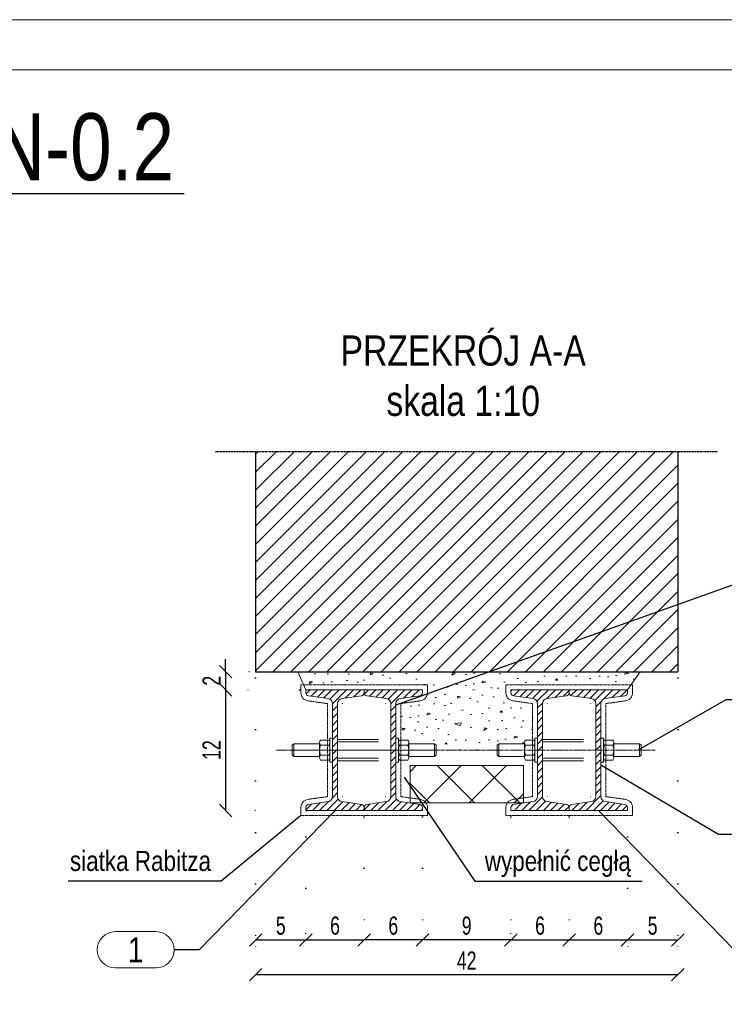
# Model space of a CAD drawing. Header units: millimetres. Extents: x 11149 to 111407, y -107619 to -23630.
# Tile 198 of 245: x 19056 to 19231, y -28605 to -28360. Entities that reach past the tile are written whole.
import ezdxf
from ezdxf.enums import TextEntityAlignment as Align

# ---------------------------------------------------------------- set-up
doc = ezdxf.new("R2010")
doc.units = ezdxf.units.MM
doc.header["$LTSCALE"] = 2
for name, pattern in [('CENTER2', [28.575, 19.05, -3.175, 3.175, -3.175]), ('DOT', [6.35, 0, -6.35]), ('HIDDEN', [9.525, 6.35, -3.175])]:
    doc.linetypes.add(name, pattern=pattern)
doc.layers.get('0').update_dxf_attribs({"plot": 0})
doc.layers.get('Defpoints').update_dxf_attribs({"color": 1})
for name, color, linetype, lineweight in [('e-cad_252', 252, 'HIDDEN', 9), ('e-cad_cienkie', 1, 'Continuous', 9), ('e-cad_kontur', 2, 'Continuous', 25), ('e-cad_opisy', 7, 'Continuous', 9), ('e-cad_osie', 22, 'CENTER2', 9), ('e-cad_stal_kontur', 222, 'Continuous', 20), ('e-cad_stal_ukryte', 222, 'HIDDEN', 9), ('e-cad_stal_wypelnienia', 224, 'Continuous', 9), ('e-cad_wymiary', 4, 'Continuous', 9)]:
    doc.layers.add(name, color=color, linetype=linetype, lineweight=lineweight)
doc.layers.add('e-cad_ukryte', color=30, linetype='HIDDEN')
doc.styles.add('e-cad_1', font='arial.ttf', dxfattribs={"width": 0.7})
doc.styles.add('e-cad_2', font='arial.ttf', dxfattribs={"width": 0.8})
doc.dimstyles.new('e-cad_1_10_[cm]', dxfattribs={"dimtxt": 1.8, "dimasz": 1.25, "dimexe": 1.25, "dimexo": 0.625, "dimgap": 0.5, "dimtad": 1, "dimdec": 0, "dimrnd": 1, "dimzin": 1, "dimtxsty": 'e-cad_1', "dimblk": 'OBLIQUE', "dimcen": 2.5, "dimclrd": 256, "dimclre": 252, "dimclrt": 7, "dimadec": 0, "dimazin": 0, "dimtfac": 1, "dimtix": 1, "dimtmove": 2, "dimatfit": 3, "dimldrblk": 'NONE', "dimfxl": 60, "dimfxlon": 1, "dimarcsym": 0})
doc.dimstyles.new('e-cad_1_25_10[cm]', dxfattribs={"dimscale": 2.5, "dimtxt": 1.8, "dimasz": 1.25, "dimexe": 1.25, "dimexo": 0.625, "dimgap": 0.5, "dimtad": 1, "dimdec": 0, "dimlfac": 0.4, "dimrnd": 1, "dimzin": 1, "dimtxsty": 'e-cad_1', "dimblk": 'OBLIQUE', "dimcen": 2.5, "dimclrd": 30, "dimclre": 252, "dimclrt": 7, "dimadec": 0, "dimazin": 0, "dimtfac": 1, "dimtix": 1, "dimtmove": 2, "dimatfit": 3, "dimfxl": 60, "dimfxlon": 1, "dimarcsym": 0})
doc.dimstyles.new('e-cad_1_25_[cm]', dxfattribs={"dimscale": 2.5, "dimtxt": 1.8, "dimasz": 1.25, "dimexe": 1.25, "dimexo": 0.625, "dimgap": 0.5, "dimtad": 1, "dimdec": 0, "dimrnd": 1, "dimzin": 1, "dimtxsty": 'e-cad_1', "dimblk": 'OBLIQUE', "dimcen": 2.5, "dimclrd": 256, "dimclre": 252, "dimclrt": 7, "dimadec": 0, "dimazin": 0, "dimtfac": 1, "dimtix": 1, "dimtmove": 2, "dimatfit": 3, "dimldrblk": 'NONE', "dimfxl": 60, "dimfxlon": 1, "dimarcsym": 0})

# ---------------------------------------------------------------- blocks, each defined once
blk = doc.blocks.new('A3_poziom')
for points in [[(0, 0), (420, 0), (420, 297), (0, 297)], [(30, 5), (415, 5), (415, 292), (30, 292)]]:
    blk.add_lwpolyline(points, close=True)
blk = doc.blocks.new('e-cad_ZelbetPozycja')
at = {"layer": 'e-cad_opisy', "ltscale": 0.04, "style": 'e-cad_1', "width": 0.8}
for tag, p, height in [('OPIS_1', (0, 1.333), 6.667), ('OPIS_2', (0, -5.333), 4), ('OPIS_4', (16, -5.333), 4), ('OPIS_3', (0, -9.333), 2.667)]:
    blk.add_attdef(tag, p, '', height=height, dxfattribs=at)
at = {"layer": 'e-cad_opisy', "ltscale": 0.04, "style": 'e-cad_1', "width": 0.8, "flags": 1}
for tag, p in [('POZYCJA', (0, -20)), ('ILOSC', (0, -26.667)), ('DODATEK', (0, -33.333))]:
    blk.add_attdef(tag, p, '', height=4, dxfattribs=at)
blk = doc.blocks.new('_None')
blk = doc.blocks.new('_OBLIQUE')
at = {"color": 0, "linetype": 'ByBlock', "lineweight": -2}
blk.add_line((-0.5, -0.5), (0.5, 0.5), dxfattribs=at)
blk = doc.blocks.new('e-cad_StalOpisNiezliczalny_1')
at = {"layer": 'e-cad_cienkie', "ltscale": 0.4}
blk.add_lwpolyline([(5.866, 1.8), (1.784, 1.8, 0.991311), (1.784, -1.8), (5.866, -1.8, 0.991311)], format="xyb", close=True, dxfattribs=at)
at = {"layer": 'e-cad_opisy', "color": 9, "ltscale": 0.04, "style": 'e-cad_1', "width": 0.8}
blk.add_attdef('NR', text='', height=2.5, dxfattribs=at).set_placement((3.825, 0), align=Align.MIDDLE_CENTER)
blk = doc.blocks.new('*D1308')
at = {"layer": 'Defpoints', "color": 0, "ltscale": 0.5}
for p in [(19114.31, -28522.18), (19106.85, -28526.68), (19126.81, -28526.68)]:
    blk.add_point(p, dxfattribs=at)
at = {"layer": 'e-cad_opisy', "color": 30, "lineweight": -2}
for p, q in [((19106.85, -28522.18), (19106.85, -28519.06)), ((19106.85, -28522.18), (19106.85, -28526.68)), ((19106.85, -28526.68), (19106.85, -28529.81))]:
    blk.add_line(p, q, dxfattribs=at)
at = {"layer": 'e-cad_opisy', "color": 252, "linetype": 'DOT', "lineweight": -2}
for p, q in [((19112.75, -28522.18), (19103.72, -28522.18)), ((19125.25, -28526.68), (19103.72, -28526.68))]:
    blk.add_line(p, q, dxfattribs=at)
at = {"layer": 'e-cad_opisy', "color": 30, "lineweight": -2, "ltscale": 0.5, "xscale": 3.125, "yscale": 3.125, "zscale": 3.125}
for p, rotation in [((19106.85, -28522.18), 270), ((19106.85, -28526.68), 90)]:
    blk.add_blockref('_OBLIQUE', p, dxfattribs=dict(at, rotation=rotation))
at = {"layer": 'e-cad_opisy', "color": 7, "ltscale": 0.5, "insert": (19103.34, -28524.43), "char_height": 4.5, "attachment_point": 5, "rotation": 90, "style": 'e-cad_1'}
blk.add_mtext('2', dxfattribs=at)
blk = doc.blocks.new('*D1309')
at = {"layer": 'Defpoints', "color": 0, "ltscale": 0.5}
for p in [(19126.81, -28526.68), (19106.85, -28556.68), (19128.6, -28556.68)]:
    blk.add_point(p, dxfattribs=at)
at = {"layer": 'e-cad_opisy', "color": 252, "linetype": 'DOT', "lineweight": -2}
for p, q in [((19125.25, -28526.68), (19103.72, -28526.68)), ((19127.04, -28556.68), (19103.72, -28556.68))]:
    blk.add_line(p, q, dxfattribs=at)
at = {"layer": 'e-cad_opisy', "color": 30, "lineweight": -2}
blk.add_line((19106.85, -28526.68), (19106.85, -28556.68), dxfattribs=at)
at = {"layer": 'e-cad_opisy', "color": 30, "lineweight": -2, "ltscale": 0.5, "xscale": 3.125, "yscale": 3.125, "zscale": 3.125}
for p, rotation in [((19106.85, -28526.68), 90), ((19106.85, -28556.68), 270)]:
    blk.add_blockref('_OBLIQUE', p, dxfattribs=dict(at, rotation=rotation))
at = {"layer": 'e-cad_opisy', "color": 7, "ltscale": 0.5, "insert": (19103.34, -28541.68), "char_height": 4.5, "attachment_point": 5, "rotation": 90, "style": 'e-cad_1'}
blk.add_mtext('12', dxfattribs=at)
blk = doc.blocks.new('*D1310')
at = {"layer": 'Defpoints', "color": 0, "ltscale": 0.5}
for p in [(19114.31, -28522.18), (19126.81, -28561.68), (19126.81, -28588.9)]:
    blk.add_point(p, dxfattribs=at)
at = {"layer": 'e-cad_opisy', "color": 252, "linetype": 'DOT', "lineweight": -2}
for p, q in [((19114.31, -28523.74), (19114.31, -28592.02)), ((19126.81, -28563.24), (19126.81, -28592.02))]:
    blk.add_line(p, q, dxfattribs=at)
at = {"layer": 'e-cad_opisy', "color": 30, "lineweight": -2}
blk.add_line((19114.31, -28588.9), (19126.81, -28588.9), dxfattribs=at)
at = {"layer": 'e-cad_opisy', "color": 30, "lineweight": -2, "ltscale": 0.5, "xscale": 3.125, "yscale": 3.125, "zscale": 3.125, "rotation": 180}
blk.add_blockref('_OBLIQUE', (19114.31, -28588.9), dxfattribs=at)
at = {"layer": 'e-cad_opisy', "color": 30, "lineweight": -2, "ltscale": 0.5, "xscale": 3.125, "yscale": 3.125, "zscale": 3.125}
blk.add_blockref('_OBLIQUE', (19126.81, -28588.9), dxfattribs=at)
at = {"layer": 'e-cad_opisy', "color": 7, "ltscale": 0.5, "insert": (19120.56, -28585.36), "char_height": 4.5, "attachment_point": 5, "style": 'e-cad_1'}
blk.add_mtext('5', dxfattribs=at)
blk = doc.blocks.new('*D1311')
at = {"layer": 'Defpoints', "color": 0, "ltscale": 0.5}
for p in [(19219.31, -28522.18), (19206.81, -28561.68), (19219.31, -28588.9)]:
    blk.add_point(p, dxfattribs=at)
at = {"layer": 'e-cad_opisy', "color": 252, "linetype": 'DOT', "lineweight": -2}
for p, q in [((19219.31, -28523.74), (19219.31, -28592.02)), ((19206.81, -28563.24), (19206.81, -28592.02))]:
    blk.add_line(p, q, dxfattribs=at)
at = {"layer": 'e-cad_opisy', "color": 30, "lineweight": -2}
blk.add_line((19206.81, -28588.9), (19219.31, -28588.9), dxfattribs=at)
at = {"layer": 'e-cad_opisy', "color": 30, "lineweight": -2, "ltscale": 0.5, "xscale": 3.125, "yscale": 3.125, "zscale": 3.125, "rotation": 180}
blk.add_blockref('_OBLIQUE', (19206.81, -28588.9), dxfattribs=at)
at = {"layer": 'e-cad_opisy', "color": 30, "lineweight": -2, "ltscale": 0.5, "xscale": 3.125, "yscale": 3.125, "zscale": 3.125}
blk.add_blockref('_OBLIQUE', (19219.31, -28588.9), dxfattribs=at)
at = {"layer": 'e-cad_opisy', "color": 7, "ltscale": 0.5, "insert": (19213.06, -28585.36), "char_height": 4.5, "attachment_point": 5, "style": 'e-cad_1'}
blk.add_mtext('5', dxfattribs=at)
blk = doc.blocks.new('*D1312')
at = {"layer": 'Defpoints', "color": 0, "ltscale": 0.5}
for p in [(19114.31, -28588.9), (19219.31, -28588.9), (19219.31, -28597.52)]:
    blk.add_point(p, dxfattribs=at)
at = {"layer": 'e-cad_opisy', "color": 252, "linetype": 'DOT', "lineweight": -2}
for p, q in [((19114.31, -28590.46), (19114.31, -28600.64)), ((19219.31, -28590.46), (19219.31, -28600.64))]:
    blk.add_line(p, q, dxfattribs=at)
at = {"layer": 'e-cad_opisy', "color": 30, "lineweight": -2}
blk.add_line((19114.31, -28597.52), (19219.31, -28597.52), dxfattribs=at)
at = {"layer": 'e-cad_opisy', "color": 30, "lineweight": -2, "ltscale": 0.5, "xscale": 3.125, "yscale": 3.125, "zscale": 3.125, "rotation": 180}
blk.add_blockref('_OBLIQUE', (19114.31, -28597.52), dxfattribs=at)
at = {"layer": 'e-cad_opisy', "color": 30, "lineweight": -2, "ltscale": 0.5, "xscale": 3.125, "yscale": 3.125, "zscale": 3.125}
blk.add_blockref('_OBLIQUE', (19219.31, -28597.52), dxfattribs=at)
at = {"layer": 'e-cad_opisy', "color": 7, "ltscale": 0.5, "insert": (19166.81, -28594.01), "char_height": 4.5, "attachment_point": 5, "style": 'e-cad_1'}
blk.add_mtext('42', dxfattribs=at)
blk = doc.blocks.new('*D1313')
at = {"layer": 'Defpoints', "color": 0, "ltscale": 0.5}
for p in [(19141.31, -28556.68), (19126.81, -28588.9), (19141.31, -28588.9)]:
    blk.add_point(p, dxfattribs=at)
at = {"layer": 'e-cad_opisy', "color": 252, "linetype": 'DOT', "lineweight": -2}
for p, q in [((19141.31, -28558.24), (19141.31, -28592.02)), ((19126.81, -28587.33), (19126.81, -28585.77))]:
    blk.add_line(p, q, dxfattribs=at)
at = {"layer": 'e-cad_opisy', "color": 30, "lineweight": -2}
blk.add_line((19126.81, -28588.9), (19141.31, -28588.9), dxfattribs=at)
at = {"layer": 'e-cad_opisy', "color": 30, "lineweight": -2, "ltscale": 0.5, "xscale": 3.125, "yscale": 3.125, "zscale": 3.125, "rotation": 180}
blk.add_blockref('_OBLIQUE', (19126.81, -28588.9), dxfattribs=at)
at = {"layer": 'e-cad_opisy', "color": 30, "lineweight": -2, "ltscale": 0.5, "xscale": 3.125, "yscale": 3.125, "zscale": 3.125}
blk.add_blockref('_OBLIQUE', (19141.31, -28588.9), dxfattribs=at)
at = {"layer": 'e-cad_opisy', "color": 7, "ltscale": 0.5, "insert": (19134.06, -28585.35), "char_height": 4.5, "attachment_point": 5, "style": 'e-cad_1'}
blk.add_mtext('6', dxfattribs=at)
blk = doc.blocks.new('*D1314')
at = {"layer": 'Defpoints', "color": 0, "ltscale": 0.5}
for p in [(19177.81, -28556.68), (19192.31, -28556.68), (19192.31, -28588.9)]:
    blk.add_point(p, dxfattribs=at)
at = {"layer": 'e-cad_opisy', "color": 252, "linetype": 'DOT', "lineweight": -2}
for p, q in [((19177.81, -28558.24), (19177.81, -28592.02)), ((19192.31, -28558.24), (19192.31, -28592.02))]:
    blk.add_line(p, q, dxfattribs=at)
at = {"layer": 'e-cad_opisy', "color": 30, "lineweight": -2}
blk.add_line((19177.81, -28588.9), (19192.31, -28588.9), dxfattribs=at)
at = {"layer": 'e-cad_opisy', "color": 30, "lineweight": -2, "ltscale": 0.5, "xscale": 3.125, "yscale": 3.125, "zscale": 3.125, "rotation": 180}
blk.add_blockref('_OBLIQUE', (19177.81, -28588.9), dxfattribs=at)
at = {"layer": 'e-cad_opisy', "color": 30, "lineweight": -2, "ltscale": 0.5, "xscale": 3.125, "yscale": 3.125, "zscale": 3.125}
blk.add_blockref('_OBLIQUE', (19192.31, -28588.9), dxfattribs=at)
at = {"layer": 'e-cad_opisy', "color": 7, "ltscale": 0.5, "insert": (19185.06, -28585.35), "char_height": 4.5, "attachment_point": 5, "style": 'e-cad_1'}
blk.add_mtext('6', dxfattribs=at)
blk = doc.blocks.new('*D1315')
at = {"layer": 'Defpoints', "color": 0, "ltscale": 0.5}
for p in [(19192.31, -28556.68), (19206.81, -28588.9), (19206.81, -28588.9)]:
    blk.add_point(p, dxfattribs=at)
at = {"layer": 'e-cad_opisy', "color": 252, "linetype": 'DOT', "lineweight": -2}
for p, q in [((19192.31, -28558.24), (19192.31, -28592.02)), ((19206.81, -28590.46), (19206.81, -28592.02))]:
    blk.add_line(p, q, dxfattribs=at)
at = {"layer": 'e-cad_opisy', "color": 30, "lineweight": -2}
blk.add_line((19192.31, -28588.9), (19206.81, -28588.9), dxfattribs=at)
at = {"layer": 'e-cad_opisy', "color": 30, "lineweight": -2, "ltscale": 0.5, "xscale": 3.125, "yscale": 3.125, "zscale": 3.125, "rotation": 180}
blk.add_blockref('_OBLIQUE', (19192.31, -28588.9), dxfattribs=at)
at = {"layer": 'e-cad_opisy', "color": 30, "lineweight": -2, "ltscale": 0.5, "xscale": 3.125, "yscale": 3.125, "zscale": 3.125}
blk.add_blockref('_OBLIQUE', (19206.81, -28588.9), dxfattribs=at)
at = {"layer": 'e-cad_opisy', "color": 7, "ltscale": 0.5, "insert": (19199.56, -28585.35), "char_height": 4.5, "attachment_point": 5, "style": 'e-cad_1'}
blk.add_mtext('6', dxfattribs=at)
blk = doc.blocks.new('*D1316')
at = {"layer": 'Defpoints', "color": 0, "ltscale": 0.5}
for p in [(19155.81, -28556.68), (19155.81, -28588.9), (19177.81, -28588.9)]:
    blk.add_point(p, dxfattribs=at)
at = {"layer": 'e-cad_opisy', "color": 252, "linetype": 'DOT', "lineweight": -2}
for p, q in [((19155.81, -28558.24), (19155.81, -28592.02)), ((19177.81, -28587.33), (19177.81, -28585.77))]:
    blk.add_line(p, q, dxfattribs=at)
at = {"layer": 'e-cad_opisy', "color": 30, "lineweight": -2}
blk.add_line((19177.81, -28588.9), (19155.81, -28588.9), dxfattribs=at)
at = {"layer": 'e-cad_opisy', "color": 30, "lineweight": -2, "ltscale": 0.5, "xscale": 3.125, "yscale": 3.125, "zscale": 3.125, "rotation": 180}
blk.add_blockref('_OBLIQUE', (19155.81, -28588.9), dxfattribs=at)
at = {"layer": 'e-cad_opisy', "color": 30, "lineweight": -2, "ltscale": 0.5, "xscale": 3.125, "yscale": 3.125, "zscale": 3.125}
blk.add_blockref('_OBLIQUE', (19177.81, -28588.9), dxfattribs=at)
at = {"layer": 'e-cad_opisy', "color": 7, "ltscale": 0.5, "insert": (19166.81, -28585.35), "char_height": 4.5, "attachment_point": 5, "style": 'e-cad_1'}
blk.add_mtext('9', dxfattribs=at)
blk = doc.blocks.new('*D1317')
at = {"layer": 'Defpoints', "color": 0, "ltscale": 0.5}
for p in [(19141.31, -28556.68), (19155.81, -28556.68), (19141.31, -28588.9)]:
    blk.add_point(p, dxfattribs=at)
at = {"layer": 'e-cad_opisy', "color": 252, "linetype": 'DOT', "lineweight": -2}
for p, q in [((19141.31, -28558.24), (19141.31, -28592.02)), ((19155.81, -28558.24), (19155.81, -28592.02))]:
    blk.add_line(p, q, dxfattribs=at)
at = {"layer": 'e-cad_opisy', "color": 30, "lineweight": -2}
blk.add_line((19155.81, -28588.9), (19141.31, -28588.9), dxfattribs=at)
at = {"layer": 'e-cad_opisy', "color": 30, "lineweight": -2, "ltscale": 0.5, "xscale": 3.125, "yscale": 3.125, "zscale": 3.125, "rotation": 180}
blk.add_blockref('_OBLIQUE', (19141.31, -28588.9), dxfattribs=at)
at = {"layer": 'e-cad_opisy', "color": 30, "lineweight": -2, "ltscale": 0.5, "xscale": 3.125, "yscale": 3.125, "zscale": 3.125}
blk.add_blockref('_OBLIQUE', (19155.81, -28588.9), dxfattribs=at)
at = {"layer": 'e-cad_opisy', "color": 7, "ltscale": 0.5, "insert": (19148.56, -28585.35), "char_height": 4.5, "attachment_point": 5, "style": 'e-cad_1'}
blk.add_mtext('6', dxfattribs=at)

msp = doc.modelspace()

# ---------------------------------------------------------------- hatches: boundary and pattern name
at = {"layer": 'e-cad_252', "ltscale": 10}
h = msp.add_hatch(dxfattribs=at)
h.set_pattern_fill('ANSI31', color=256)
h.set_pattern_definition([(45, (16840.1185, -32884.0503), (-2.245064, 2.245064), [])])
h.paths.add_polyline_path([(19114.31, -28467.39), (19114.31, -28522.18), (19219.31, -28522.18), (19219.31, -28467.39)])
at = {"layer": 'e-cad_252', "ltscale": 0.8}
h = msp.add_hatch(dxfattribs=at)
h.set_pattern_fill('CONC', color=256, scale=0.625, angle=30)
h.set_pattern_definition([(30, (9640.124, -33169.872), (-7.9375, 13.748153), [0, -15.875]), (30, (9643.04, -33174.604), (-7.9375, 13.748153), [0, -15.875]), (30, (9639.166, -33166.942), (-7.9375, 13.748153), [0, -15.875]), (8.1986, (9634.4777, -33175.3314), (49.1819629, 10.0643501), [1.709785, -83.77971]), (246.8699, (9636.17, -33175.0876), (25.3694577, 51.3088076), [0.79375, -78.58125]), (160.6013, (9635.8582, -33175.8175), (116.36576442, -42.80140287), [1.463596, -144.896665]), (236.5651, (9632.274, -33180.087), (-5.8106313, -21.6856646), [0.35498, -35.142599]), (356.3099, (9632.078, -33180.383), (35.433811, 2.1268249), [0.57239, -56.66575]), (138.4349, (9632.6494, -33180.42), (-29.6231348, 19.5588252), [0.502015, -49.699148]), (255, (9641.866, -33176.382), (7.937502, -13.748158), [0.673513, -21.777119]), (30, (9641.692, -33177.032), (5.810653, 21.685653), [0.9525, -14.9225]), (165, (9642.517, -33176.556), (-13.748158, -7.937502), [0.673513, -21.777119]), (281.5651, (9635.1366, -33168.535), (-2.126872, 35.4337999), [0.502015, -49.699148]), (30, (9635.237, -33169.027), (5.810653, 21.685653), [0.79375, -15.08125]), (173.1301, (9635.9246, -33168.63), (-57.1194597, 3.6838089), [0.79375, -78.58125]), (243.6901, (9627.7707, -33172.6046), (19.5587899, 29.6231681), [0.57239, -56.66575]), (11.5651, (9627.517, -33173.1177), (-35.4337999, -2.126872), [1.00403, -49.197133]), (156.8699, (9628.5006, -33172.9164), (51.3088076, -25.3694577), [0.79375, -78.58125]), (30, (9632.075, -33170.853), (-7.9375, 13.748153), [0, -15.875]), (30, (9630.427, -33176.57), (-7.9375, 13.748153), [0, -15.875]), (30, (9637.213, -33179.435), (-7.9375, 13.748153), [0, -15.875]), (30, (9638.465, -33173.03), (-7.9375, 13.748153), [0, -15.875]), (30, (9633.128, -33172.994), (-7.9375, 13.748153), [0, -15.875]), (30, (9629.866, -33174.328), (-7.9375, 13.748153), [0, -15.875]), (30, (9631.579, -33174.439), (-7.9375, 13.748153), [0, -15.875]), (30, (9632.934, -33178.056), (-7.9375, 13.748153), [0, -15.875]), (30, (9629.317, -33179.41), (-7.9375, 13.748153), [0, -15.875]), (30, (9627.629, -33176.17), (-7.9375, 13.748153), [0, -15.875]), (30, (9625.47, -33173.383), (-7.9375, 13.748153), [0, -15.875]), (30, (9629.415, -33170.372), (-7.9375, 13.748153), [0, -15.875]), (30, (9632.122, -33168.076), (-7.9375, 13.748153), [0, -15.875]), (30, (9637.251, -33165.848), (-7.9375, 13.748153), [0, -15.875]), (30, (9636.412, -33172.015), (-7.9375, 13.748153), [0, -15.875]), (30, (9633.609, -33170.334), (-7.9375, 13.748153), [0, -15.875]), (30, (9638.519, -33176.298), (-7.9375, 13.748153), [0, -15.875]), (30, (9634.791, -33179.367), (-7.9375, 13.748153), [0, -15.875]), (30, (9640.662, -33180.01), (-7.9375, 13.748153), [0, -15.875]), (30, (9635.649, -33181.804), (-7.9375, 13.748153), [0, -15.875]), (30, (9631.487, -33184.757), (-7.9375, 13.748153), [0, -15.875]), (30, (9633.534, -33184.492), (-7.9375, 13.748153), [0, -15.875]), (30, (9632.56, -33182.488), (-7.9375, 13.748153), [0, -15.875]), (30, (9643.041, -33179.37), (-7.9375, 13.748153), [0, -15.875]), (30, (9641.437, -33172.78), (-7.9375, 13.748153), [0, -15.875]), (30, (9638.368, -33169.052), (-7.9375, 13.748153), [0, -15.875]), (30, (9637.759, -33182.602), (-7.9375, 13.748153), [0, -15.875])])
h.paths.add_polyline_path([(19124.8, -28522.18), (19209.96, -28522.18), (19207.69, -28525.43), (19176.56, -28525.43), (19176.56, -28527.43, 0.370858), (19178.3, -28529.43), (19183.15, -28530.11, -0.374036), (19183.18, -28530.15), (19183.18, -28539.2), (19181.46, -28539.2, 0.201097), (19181.2, -28539.82), (19181.2, -28540.09), (19174.8, -28540.09), (19174.43, -28540.46), (19174.43, -28541.68), (19159.2, -28541.68), (19159.2, -28540.46), (19158.83, -28540.09), (19152.43, -28540.09), (19152.43, -28539.82, 0.201097), (19152.17, -28539.2), (19150.45, -28539.2), (19150.45, -28530.15, -0.374036), (19150.48, -28530.11), (19155.32, -28529.43, 0.370858), (19157.06, -28527.43), (19157.06, -28525.43), (19126.25, -28525.43)])
at = {"layer": 'e-cad_252', "ltscale": 10}
h = msp.add_hatch(dxfattribs=at)
h.set_pattern_fill('ANSI37', color=256, scale=2.5)
h.set_pattern_definition([(45, (1695.869, -28346.476), (-5.61266, 5.61266), []), (135, (1695.869, -28346.476), (-5.61266, -5.61266), [])])
h.paths.add_polyline_path([(19152.72, -28554.83), (19180.91, -28554.83), (19180.91, -28545.52), (19152.72, -28545.52)])
at = {"layer": 'e-cad_stal_wypelnienia', "ltscale": 0.4}
h = msp.add_hatch(dxfattribs=at)
h.set_pattern_fill('ANSI31', color=256, scale=0.4, style=0)
h.set_pattern_definition([(45, (-5363.4664, -45487.2154), (-0.89802561, 0.89802561), [])])
edge = h.paths.add_edge_path()
edge.add_line((19126.81, -28556.68), (19126.81, -28555.94))
edge.add_ellipse((19127.6, -28555.95), major_axis=(-0.783, 0), ratio=1, start_angle=278.4848, end_angle=359.4848, ccw=False)
edge.add_line((19127.48, -28555.17), (19132.33, -28554.49))
edge.add_ellipse((19132.14, -28553.22), major_axis=(1.29, 0), ratio=1, start_angle=278.4848, end_angle=359.4848)
edge.add_line((19133.43, -28553.23), (19133.43, -28530.13))
edge.add_ellipse((19132.14, -28530.15), major_axis=(1.29, 0), ratio=1, start_angle=0.5152, end_angle=81.5152)
edge.add_line((19132.33, -28528.87), (19127.48, -28528.19))
edge.add_ellipse((19127.6, -28527.42), major_axis=(-0.783, 0), ratio=1, start_angle=360.5152, end_angle=441.5152, ccw=False)
edge.add_line((19126.81, -28527.43), (19126.81, -28526.68))
edge.add_line((19126.81, -28526.68), (19141.31, -28526.68))
edge.add_line((19141.31, -28526.68), (19141.31, -28527.43))
edge.add_ellipse((19140.53, -28527.42), major_axis=(-0.783, 0), ratio=1, start_angle=458.4848, end_angle=539.4848, ccw=False)
edge.add_line((19140.65, -28528.19), (19135.8, -28528.87))
edge.add_ellipse((19135.99, -28530.15), major_axis=(1.29, 0), ratio=1, start_angle=98.4848, end_angle=179.4848)
edge.add_line((19134.7, -28530.13), (19134.7, -28553.23))
edge.add_ellipse((19135.99, -28553.22), major_axis=(1.29, 0), ratio=1, start_angle=180.5152, end_angle=261.5152)
edge.add_line((19135.8, -28554.49), (19140.65, -28555.17))
edge.add_ellipse((19140.53, -28555.95), major_axis=(-0.783, 0), ratio=1, start_angle=180.5152, end_angle=261.5152, ccw=False)
edge.add_line((19141.31, -28555.94), (19141.31, -28556.68))
edge.add_line((19141.31, -28556.68), (19126.81, -28556.68))
h = msp.add_hatch(dxfattribs=at)
h.set_pattern_fill('ANSI31', color=256, scale=0.4, style=0)
h.set_pattern_definition([(45, (-5348.9664, -45487.2154), (-0.89802561, 0.89802561), [])])
edge = h.paths.add_edge_path()
edge.add_line((19141.31, -28556.68), (19141.31, -28555.94))
edge.add_ellipse((19142.1, -28555.95), major_axis=(-0.783, 0), ratio=1, start_angle=278.4848, end_angle=359.4848, ccw=False)
edge.add_line((19141.98, -28555.17), (19146.83, -28554.49))
edge.add_ellipse((19146.64, -28553.22), major_axis=(1.29, 0), ratio=1, start_angle=278.4848, end_angle=359.4848)
edge.add_line((19147.93, -28553.23), (19147.93, -28530.13))
edge.add_ellipse((19146.64, -28530.15), major_axis=(1.29, 0), ratio=1, start_angle=0.5152, end_angle=81.5152)
edge.add_line((19146.83, -28528.87), (19141.98, -28528.19))
edge.add_ellipse((19142.1, -28527.42), major_axis=(-0.783, 0), ratio=1, start_angle=360.5152, end_angle=441.5152, ccw=False)
edge.add_line((19141.31, -28527.43), (19141.31, -28526.68))
edge.add_line((19141.31, -28526.68), (19155.81, -28526.68))
edge.add_line((19155.81, -28526.68), (19155.81, -28527.43))
edge.add_ellipse((19155.03, -28527.42), major_axis=(-0.783, 0), ratio=1, start_angle=458.4848, end_angle=539.4848, ccw=False)
edge.add_line((19155.15, -28528.19), (19150.3, -28528.87))
edge.add_ellipse((19150.49, -28530.15), major_axis=(1.29, 0), ratio=1, start_angle=98.4848, end_angle=179.4848)
edge.add_line((19149.2, -28530.13), (19149.2, -28553.23))
edge.add_ellipse((19150.49, -28553.22), major_axis=(1.29, 0), ratio=1, start_angle=180.5152, end_angle=261.5152)
edge.add_line((19150.3, -28554.49), (19155.15, -28555.17))
edge.add_ellipse((19155.03, -28555.95), major_axis=(-0.783, 0), ratio=1, start_angle=180.5152, end_angle=261.5152, ccw=False)
edge.add_line((19155.81, -28555.94), (19155.81, -28556.68))
edge.add_line((19155.81, -28556.68), (19141.31, -28556.68))
h = msp.add_hatch(dxfattribs=at)
h.set_pattern_fill('ANSI31', color=256, scale=0.4, angle=180, style=0)
h.set_pattern_definition([(45, (-5381.4664, -45487.2154), (-0.89802561, 0.89802561), [])])
edge = h.paths.add_edge_path()
edge.add_line((19192.31, -28556.68), (19192.31, -28555.94))
edge.add_ellipse((19191.53, -28555.95), major_axis=(0.783, 0), ratio=1, start_angle=0.5152, end_angle=81.5152)
edge.add_line((19191.65, -28555.17), (19186.8, -28554.49))
edge.add_ellipse((19186.99, -28553.22), major_axis=(-1.29, 0), ratio=1, start_angle=360.5152, end_angle=441.5152, ccw=False)
edge.add_line((19185.7, -28553.23), (19185.7, -28530.13))
edge.add_ellipse((19186.99, -28530.15), major_axis=(-1.29, 0), ratio=1, start_angle=278.4848, end_angle=359.4848, ccw=False)
edge.add_line((19186.8, -28528.87), (19191.65, -28528.19))
edge.add_ellipse((19191.53, -28527.42), major_axis=(0.783, 0), ratio=1, start_angle=278.4848, end_angle=359.4848)
edge.add_line((19192.31, -28527.43), (19192.31, -28526.68))
edge.add_line((19192.31, -28526.68), (19177.81, -28526.68))
edge.add_line((19177.81, -28526.68), (19177.81, -28527.43))
edge.add_ellipse((19178.6, -28527.42), major_axis=(0.783, 0), ratio=1, start_angle=180.5152, end_angle=261.5152)
edge.add_line((19178.48, -28528.19), (19183.33, -28528.87))
edge.add_ellipse((19183.14, -28530.15), major_axis=(-1.29, 0), ratio=1, start_angle=180.5152, end_angle=261.5152, ccw=False)
edge.add_line((19184.43, -28530.13), (19184.43, -28553.23))
edge.add_ellipse((19183.14, -28553.22), major_axis=(-1.29, 0), ratio=1, start_angle=458.4848, end_angle=539.4848, ccw=False)
edge.add_line((19183.33, -28554.49), (19178.48, -28555.17))
edge.add_ellipse((19178.6, -28555.95), major_axis=(0.783, 0), ratio=1, start_angle=98.4848, end_angle=179.4848)
edge.add_line((19177.81, -28555.94), (19177.81, -28556.68))
edge.add_line((19177.81, -28556.68), (19192.31, -28556.68))
h = msp.add_hatch(dxfattribs=at)
h.set_pattern_fill('ANSI31', color=256, scale=0.4, angle=180, style=0)
h.set_pattern_definition([(45, (-5395.9664, -45487.2154), (-0.89802561, 0.89802561), [])])
edge = h.paths.add_edge_path()
edge.add_line((19206.81, -28556.68), (19206.81, -28555.94))
edge.add_ellipse((19206.03, -28555.95), major_axis=(0.783, 0), ratio=1, start_angle=0.5152, end_angle=81.5152)
edge.add_line((19206.15, -28555.17), (19201.3, -28554.49))
edge.add_ellipse((19201.49, -28553.22), major_axis=(-1.29, 0), ratio=1, start_angle=360.5152, end_angle=441.5152, ccw=False)
edge.add_line((19200.2, -28553.23), (19200.2, -28530.13))
edge.add_ellipse((19201.49, -28530.15), major_axis=(-1.29, 0), ratio=1, start_angle=278.4848, end_angle=359.4848, ccw=False)
edge.add_line((19201.3, -28528.87), (19206.15, -28528.19))
edge.add_ellipse((19206.03, -28527.42), major_axis=(0.783, 0), ratio=1, start_angle=278.4848, end_angle=359.4848)
edge.add_line((19206.81, -28527.43), (19206.81, -28526.68))
edge.add_line((19206.81, -28526.68), (19192.31, -28526.68))
edge.add_line((19192.31, -28526.68), (19192.31, -28527.43))
edge.add_ellipse((19193.1, -28527.42), major_axis=(0.783, 0), ratio=1, start_angle=180.5152, end_angle=261.5152)
edge.add_line((19192.98, -28528.19), (19197.83, -28528.87))
edge.add_ellipse((19197.64, -28530.15), major_axis=(-1.29, 0), ratio=1, start_angle=180.5152, end_angle=261.5152, ccw=False)
edge.add_line((19198.93, -28530.13), (19198.93, -28553.23))
edge.add_ellipse((19197.64, -28553.22), major_axis=(-1.29, 0), ratio=1, start_angle=458.4848, end_angle=539.4848, ccw=False)
edge.add_line((19197.83, -28554.49), (19192.98, -28555.17))
edge.add_ellipse((19193.1, -28555.95), major_axis=(0.783, 0), ratio=1, start_angle=98.4848, end_angle=179.4848)
edge.add_line((19192.31, -28555.94), (19192.31, -28556.68))
edge.add_line((19192.31, -28556.68), (19206.81, -28556.68))

# ---------------------------------------------------------------- linework, layer by layer
at = {"layer": 'e-cad_kontur', "ltscale": 0.8}
for p, q in [((19114.31, -28467.39), (19114.31, -28522.18)), ((19219.31, -28467.39), (19219.31, -28522.18)), ((19114.31, -28522.18), (19219.31, -28522.18))]:
    msp.add_line(p, q, dxfattribs=at)
at = {"layer": 'e-cad_opisy'}
for p, q in [((19114.31, -28522.18), (19114.31, -28467.39)), ((19219.31, -28522.18), (19219.31, -28467.39))]:
    msp.add_line(p, q, dxfattribs=at)
at = {"layer": 'e-cad_opisy', "color": 0, "linetype": 'HIDDEN', "ltscale": 4}
for p, q in [((19123.43, -28540.46), (19123.43, -28542.89)), ((19123.8, -28540.09), (19123.8, -28543.26)), ((19158.83, -28540.09), (19158.83, -28543.26)), ((19159.2, -28540.46), (19159.2, -28542.89)), ((19174.43, -28540.46), (19174.43, -28542.89)), ((19174.8, -28540.09), (19174.8, -28543.26)), ((19209.83, -28540.09), (19209.83, -28543.26)), ((19210.2, -28540.46), (19210.2, -28542.89))]:
    msp.add_line(p, q, dxfattribs=at)
at = {"layer": 'e-cad_opisy', "ltscale": 0.5}
msp.add_line((19123.43, -28541.68), (19159.2, -28541.68), dxfattribs=at)
at = {"layer": 'e-cad_opisy', "color": 0, "linetype": 'HIDDEN', "ltscale": 4}
for points in [[(19123.43, -28540.46), (19123.8, -28540.09), (19130.2, -28540.09)], [(19159.2, -28540.46), (19158.83, -28540.09), (19152.43, -28540.09)], [(19174.43, -28540.46), (19174.8, -28540.09), (19181.2, -28540.09)], [(19210.2, -28540.46), (19209.83, -28540.09), (19203.43, -28540.09)], [(19123.43, -28542.89), (19123.8, -28543.26), (19130.2, -28543.26)], [(19159.2, -28542.89), (19158.83, -28543.26), (19152.43, -28543.26)], [(19174.43, -28542.89), (19174.8, -28543.26), (19181.2, -28543.26)], [(19210.2, -28542.89), (19209.83, -28543.26), (19203.43, -28543.26)]]:
    msp.add_lwpolyline(points, dxfattribs=at)
at = {"layer": 'e-cad_opisy'}
for points in [[(19130.46, -28540.44, -0.419144), (19130.46, -28539.2)], [(19130.46, -28542.92, -0.209572), (19130.46, -28540.44)], [(19132.54, -28540.44, 0.419144), (19132.54, -28539.2)], [(19132.54, -28542.92, 0.209572), (19132.54, -28540.44)], [(19150.09, -28540.44, -0.419144), (19150.09, -28539.2)], [(19150.09, -28542.92, -0.209572), (19150.09, -28540.44)], [(19152.17, -28540.44, 0.419144), (19152.17, -28539.2)], [(19152.17, -28542.92, 0.209572), (19152.17, -28540.44)], [(19181.46, -28540.44, -0.419144), (19181.46, -28539.2)], [(19181.46, -28542.92, -0.209572), (19181.46, -28540.44)], [(19183.54, -28540.44, 0.419144), (19183.54, -28539.2)], [(19183.54, -28542.92, 0.209572), (19183.54, -28540.44)], [(19201.09, -28540.44, -0.419144), (19201.09, -28539.2)], [(19201.09, -28542.92, -0.209572), (19201.09, -28540.44)], [(19203.17, -28540.44, 0.419144), (19203.17, -28539.2)], [(19203.17, -28542.92, 0.209572), (19203.17, -28540.44)], [(19130.46, -28544.16, -0.419144), (19130.46, -28542.92)], [(19132.54, -28544.16, 0.419144), (19132.54, -28542.92)], [(19150.09, -28544.16, -0.419144), (19150.09, -28542.92)], [(19152.17, -28544.16, 0.419144), (19152.17, -28542.92)], [(19181.46, -28544.16, -0.419144), (19181.46, -28542.92)], [(19183.54, -28544.16, 0.419144), (19183.54, -28542.92)], [(19201.09, -28544.16, -0.419144), (19201.09, -28542.92)], [(19203.17, -28544.16, 0.419144), (19203.17, -28542.92)]]:
    msp.add_lwpolyline(points, format="xyb", dxfattribs=at)
for points in [[(19130.2, -28543.54), (19130.2, -28539.82)], [(19130.2, -28540.44), (19132.8, -28540.44)], [(19130.46, -28539.2), (19132.54, -28539.2)], [(19133.43, -28544.68), (19133.43, -28538.68), (19132.8, -28538.68), (19132.8, -28544.68), (19133.43, -28544.68)], [(19132.8, -28543.54), (19132.8, -28539.82)], [(19149.2, -28544.68), (19149.2, -28538.68), (19149.83, -28538.68), (19149.83, -28544.68), (19149.2, -28544.68)], [(19149.83, -28543.54), (19149.83, -28539.82)], [(19152.43, -28540.44), (19149.83, -28540.44)], [(19152.17, -28539.2), (19150.09, -28539.2)], [(19152.43, -28543.54), (19152.43, -28539.82)], [(19181.2, -28543.54), (19181.2, -28539.82)], [(19181.2, -28540.44), (19183.8, -28540.44)], [(19181.46, -28539.2), (19183.54, -28539.2)], [(19184.43, -28544.68), (19184.43, -28538.68), (19183.8, -28538.68), (19183.8, -28544.68), (19184.43, -28544.68)], [(19183.8, -28543.54), (19183.8, -28539.82)], [(19200.2, -28544.68), (19200.2, -28538.68), (19200.83, -28538.68), (19200.83, -28544.68), (19200.2, -28544.68)], [(19200.83, -28543.54), (19200.83, -28539.82)], [(19203.43, -28540.44), (19200.83, -28540.44)], [(19203.17, -28539.2), (19201.09, -28539.2)], [(19203.43, -28543.54), (19203.43, -28539.82)], [(19130.2, -28542.92), (19132.8, -28542.92)], [(19152.43, -28542.92), (19149.83, -28542.92)], [(19181.2, -28542.92), (19183.8, -28542.92)], [(19203.43, -28542.92), (19200.83, -28542.92)], [(19130.46, -28544.16), (19132.54, -28544.16)], [(19152.17, -28544.16), (19150.09, -28544.16)], [(19181.46, -28544.16), (19183.54, -28544.16)], [(19203.17, -28544.16), (19201.09, -28544.16)]]:
    msp.add_lwpolyline(points, dxfattribs=at)
at = {"layer": 'e-cad_osie', "ltscale": 0.02}
msp.add_lwpolyline([(19213.71, -28541.68), (19119.49, -28541.68)], dxfattribs=at)
at = {"layer": 'e-cad_stal_kontur', "ltscale": 0.4}
for p, q in [((19125.56, -28527.43), (19125.56, -28525.43)), ((19157.06, -28525.43), (19157.06, -28527.43)), ((19176.56, -28525.43), (19176.56, -28527.43)), ((19208.06, -28527.43), (19208.06, -28525.43)), ((19125.56, -28557.93), (19125.56, -28555.93)), ((19157.06, -28555.93), (19157.06, -28557.93)), ((19176.56, -28555.93), (19176.56, -28557.93)), ((19208.06, -28557.93), (19208.06, -28555.93))]:
    msp.add_line(p, q, dxfattribs=at)
at = {"layer": 'e-cad_stal_kontur', "linetype": 'HIDDEN', "ltscale": 0.01}
for p, q in [((19125.56, -28525.43), (19157.06, -28525.43)), ((19208.06, -28525.43), (19176.56, -28525.43)), ((19132.14, -28530.11), (19127.3, -28529.43)), ((19132.18, -28553.22), (19132.18, -28530.14)), ((19150.45, -28530.15), (19150.45, -28553.22)), ((19155.32, -28529.43), (19150.48, -28530.11)), ((19178.3, -28529.43), (19183.15, -28530.11)), ((19183.18, -28530.15), (19183.18, -28553.22)), ((19201.45, -28553.22), (19201.45, -28530.14)), ((19201.49, -28530.11), (19206.32, -28529.43)), ((19127.3, -28553.93), (19132.15, -28553.26)), ((19150.49, -28553.26), (19155.32, -28553.93)), ((19183.14, -28553.26), (19178.3, -28553.93)), ((19206.32, -28553.93), (19201.48, -28553.26)), ((19157.06, -28557.93), (19125.56, -28557.93)), ((19176.56, -28557.93), (19208.06, -28557.93))]:
    msp.add_line(p, q, dxfattribs=at)
at = {"layer": 'e-cad_stal_kontur', "ltscale": 0.4}
for points in [[(19126.81, -28556.68), (19126.81, -28555.94, -0.368919), (19127.48, -28555.17), (19132.33, -28554.49, 0.368919), (19133.43, -28553.23), (19133.43, -28530.13, 0.368919), (19132.33, -28528.87), (19127.48, -28528.19, -0.368919), (19126.81, -28527.43), (19126.81, -28526.68), (19141.31, -28526.68), (19141.31, -28527.43, -0.368919), (19140.65, -28528.19), (19135.8, -28528.87, 0.368919), (19134.7, -28530.13), (19134.7, -28553.23, 0.368919), (19135.8, -28554.49), (19140.65, -28555.17, -0.368919), (19141.31, -28555.94), (19141.31, -28556.68), (19126.81, -28556.68)], [(19141.31, -28556.68), (19141.31, -28555.94, -0.368919), (19141.98, -28555.17), (19146.83, -28554.49, 0.368919), (19147.93, -28553.23), (19147.93, -28530.13, 0.368919), (19146.83, -28528.87), (19141.98, -28528.19, -0.368919), (19141.31, -28527.43), (19141.31, -28526.68), (19155.81, -28526.68), (19155.81, -28527.43, -0.368919), (19155.15, -28528.19), (19150.3, -28528.87, 0.368919), (19149.2, -28530.13), (19149.2, -28553.23, 0.368919), (19150.3, -28554.49), (19155.15, -28555.17, -0.368919), (19155.81, -28555.94), (19155.81, -28556.68), (19141.31, -28556.68)], [(19192.31, -28556.68), (19192.31, -28555.94, 0.368919), (19191.65, -28555.17), (19186.8, -28554.49, -0.368919), (19185.7, -28553.23), (19185.7, -28530.13, -0.368919), (19186.8, -28528.87), (19191.65, -28528.19, 0.368919), (19192.31, -28527.43), (19192.31, -28526.68), (19177.81, -28526.68), (19177.81, -28527.43, 0.368919), (19178.48, -28528.19), (19183.33, -28528.87, -0.368919), (19184.43, -28530.13), (19184.43, -28553.23, -0.368919), (19183.33, -28554.49), (19178.48, -28555.17, 0.368919), (19177.81, -28555.94), (19177.81, -28556.68), (19192.31, -28556.68)], [(19206.81, -28556.68), (19206.81, -28555.94, 0.368919), (19206.15, -28555.17), (19201.3, -28554.49, -0.368919), (19200.2, -28553.23), (19200.2, -28530.13, -0.368919), (19201.3, -28528.87), (19206.15, -28528.19, 0.368919), (19206.81, -28527.43), (19206.81, -28526.68), (19192.31, -28526.68), (19192.31, -28527.43, 0.368919), (19192.98, -28528.19), (19197.83, -28528.87, -0.368919), (19198.93, -28530.13), (19198.93, -28553.23, -0.368919), (19197.83, -28554.49), (19192.98, -28555.17, 0.368919), (19192.31, -28555.94), (19192.31, -28556.68), (19206.81, -28556.68)]]:
    msp.add_lwpolyline(points, format="xyb", dxfattribs=at)
at = {"layer": 'e-cad_stal_kontur', "color": 0}
for points in [[(19134.7, -28539.02), (19134.7, -28544.34)], [(19147.93, -28539.02), (19147.93, -28544.34)], [(19185.7, -28539.02), (19185.7, -28544.34)], [(19198.93, -28539.02), (19198.93, -28544.34)]]:
    msp.add_lwpolyline(points, dxfattribs=at)
at = {"layer": 'e-cad_stal_kontur', "ltscale": 0.4}
for centre, radius, start, end in [((19127.6, -28527.42), 2.03, 180.3197, 261.7106), ((19155.03, -28527.42), 2.03, 278.2894, 359.6803), ((19178.6, -28527.42), 2.03, 180.3197, 261.7106), ((19206.03, -28527.42), 2.03, 278.2894, 359.6803), ((19132.14, -28530.15), 0.0384, 2.9856, 85.016), ((19135.99, -28530.15), 0.0384, 100.9552, 182.9856), ((19146.64, -28530.15), 0.0384, 2.9856, 85.016), ((19186.99, -28530.15), 0.0384, 94.984, 177.0144), ((19197.64, -28530.15), 0.0384, 357.0144, 79.0448), ((19201.49, -28530.15), 0.0384, 94.984, 177.0144), ((19127.6, -28555.95), 2.03, 98.2894, 179.6803), ((19132.14, -28553.22), 0.0384, 280.9552, 2.9856), ((19135.99, -28553.22), 0.0384, 182.9856, 265.016), ((19146.64, -28553.22), 0.0384, 280.9552, 2.9856), ((19150.49, -28553.22), 0.0384, 182.9856, 265.016), ((19155.03, -28555.95), 2.03, 0.3197, 81.7106), ((19178.6, -28555.95), 2.03, 98.2894, 179.6803), ((19183.14, -28553.22), 0.0384, 274.984, 357.0144), ((19186.99, -28553.22), 0.0384, 177.0144, 259.0448), ((19197.64, -28553.22), 0.0384, 274.984, 357.0144), ((19201.49, -28553.22), 0.0384, 177.0144, 259.0448), ((19206.03, -28555.95), 2.03, 0.3197, 81.7106)]:
    msp.add_arc(centre, radius, start, end, dxfattribs=at)
at = {"layer": 'e-cad_stal_kontur', "linetype": 'HIDDEN', "ltscale": 0.01}
for centre, start, end in [((19150.49, -28530.15), 100.9552, 182.9856), ((19183.14, -28530.15), 357.0144, 79.0448)]:
    msp.add_arc(centre, 0.0384, start, end, dxfattribs=at)
at = {"layer": 'e-cad_stal_ukryte', "color": 0, "ltscale": 0.8}
for points in [[(19134.7, -28539.02), (19147.93, -28539.02)], [(19134.7, -28539.64), (19147.93, -28539.64)], [(19185.7, -28539.02), (19198.93, -28539.02)], [(19185.7, -28539.64), (19198.93, -28539.64)], [(19134.7, -28543.72), (19147.93, -28543.72)], [(19134.7, -28544.34), (19147.93, -28544.34)], [(19185.7, -28543.72), (19198.93, -28543.72)], [(19185.7, -28544.34), (19198.93, -28544.34)]]:
    msp.add_lwpolyline(points, dxfattribs=at)
at = {"layer": 'e-cad_ukryte', "ltscale": 0.02}
msp.add_line((19104.31, -28467.39), (19229.31, -28467.39), dxfattribs=at)
at = {"layer": 'e-cad_wymiary', "ltscale": 0.4}
for p, q in [((19126.81, -28526.68), (19124.8, -28522.18)), ((19206.81, -28526.68), (19209.96, -28522.18))]:
    msp.add_line(p, q, dxfattribs=at)
at = {"layer": 'e-cad_wymiary', "ltscale": 0.02}
msp.add_lwpolyline([(19152.72, -28554.83), (19180.91, -28554.83), (19180.91, -28545.52), (19152.72, -28545.52)], close=True, dxfattribs=at)

# ---------------------------------------------------------------- block references
at = {"layer": 'e-cad_opisy', "ltscale": 0.02, "xscale": 2.5, "yscale": 2.5, "zscale": 2.5}
msp.add_blockref('A3_poziom', (18451.87, -29102.55), dxfattribs=at)
at = {"layer": 'e-cad_opisy', "ltscale": 0.5, "xscale": 2.5, "yscale": 2.5, "zscale": 2.5}
msp.add_blockref('e-cad_ZelbetPozycja', (18922.18, -28403.31), dxfattribs=at).add_auto_attribs({'OPIS_1': 'poz. Nadproże N-0.2', 'OPIS_2': 'szt.1', 'OPIS_3': 'dodatek na spoiny 1,8%'})
at = {"layer": 'e-cad_opisy'}
ref = msp.add_blockref('e-cad_StalOpisNiezliczalny_1', (19094.03, -28591.33), dxfattribs=dict(at, xscale=-2.5, yscale=2.5, zscale=2.5))
ref.add_attrib('NR', '1', dxfattribs={"color": 9, "height": 6.25, "style": 'e-cad_1', "width": 0.8}).set_placement((19084.47, -28591.33), align=Align.MIDDLE_CENTER)

# ---------------------------------------------------------------- texts
at = {"layer": 'e-cad_opisy', "style": 'e-cad_1', "width": 0.8}
msp.add_text('siatka Rabitza', height=5, dxfattribs=at).set_placement((19068.12, -28571.74))
at = {"layer": 'e-cad_opisy', "ltscale": 0.4, "style": 'e-cad_1', "width": 0.8}
msp.add_text('wypełnić cegłą', height=5, dxfattribs=at).set_placement((19171.32, -28571.74))

# ---------------------------------------------------------------- dimensions: what is measured, and where the dimension line sits
at = {"layer": 'e-cad_opisy'}
for base, p1, p2, picture, middle in [((19106.85, -28526.68), (19114.31, -28522.18), (19126.81, -28526.68), '*D1308', (19103.34, -28524.43)), ((19106.85, -28556.68), (19126.81, -28526.68), (19128.6, -28556.68), '*D1309', (19103.34, -28541.68))]:
    dim = msp.add_linear_dim(base=base, p1=p1, p2=p2, angle=90, dimstyle='e-cad_1_25_10[cm]', override={"dimblk": 'OBLIQUE'}, dxfattribs=at)
    dim.commit()
    dim.dimension.update_dxf_attribs({"geometry": picture, "text_midpoint": middle})
for base, p1, p2, picture, middle in [((19126.81, -28588.9), (19114.31, -28522.18), (19126.81, -28561.68), '*D1310', (19120.56, -28585.36)), ((19219.31, -28588.9), (19206.81, -28561.68), (19219.31, -28522.18), '*D1311', (19213.06, -28585.36)), ((19141.31, -28588.9), (19126.81, -28588.9), (19141.31, -28556.68), '*D1313', (19134.06, -28585.35)), ((19141.31, -28588.9), (19155.81, -28556.68), (19141.31, -28556.68), '*D1317', (19148.56, -28585.35)), ((19155.81, -28588.9), (19177.81, -28588.9), (19155.81, -28556.68), '*D1316', (19166.81, -28585.35)), ((19192.31, -28588.9), (19177.81, -28556.68), (19192.31, -28556.68), '*D1314', (19185.06, -28585.35)), ((19206.81, -28588.9), (19192.31, -28556.68), (19206.81, -28588.9), '*D1315', (19199.56, -28585.35)), ((19219.31, -28597.52), (19114.31, -28588.9), (19219.31, -28588.9), '*D1312', (19166.81, -28594.01))]:
    dim = msp.add_linear_dim(base=base, p1=p1, p2=p2, dimstyle='e-cad_1_25_10[cm]', override={"dimblk": 'OBLIQUE'}, dxfattribs=at)
    dim.commit()
    dim.dimension.update_dxf_attribs({"geometry": picture, "text_midpoint": middle})

# ---------------------------------------------------------------- leaders
at = {"layer": 'e-cad_cienkie', "ltscale": 0.5, "has_arrowhead": 0}
msp.add_leader([(18919.68, -28403.31), (19096.55, -28403.31)], dimstyle='e-cad_1_25_[cm]', dxfattribs=at)
at = {"layer": 'e-cad_cienkie', "has_arrowhead": 0}
for points in [[(19149.02, -28530.53), (19239.33, -28498.28), (19325.39, -28498.28)], [(19125.56, -28557.93), (19105.72, -28574.24), (19067.68, -28574.24)], [(19134.06, -28556.68), (19100.28, -28591.33), (19094.03, -28591.33)], [(19199.56, -28556.68), (19233.35, -28591.33), (19239.6, -28591.33)]]:
    msp.add_leader(points, dimstyle='e-cad_1_25_[cm]', override={"dimldrblk": 'None'}, dxfattribs=at)
at = {"layer": 'e-cad_cienkie', "ltscale": 0.4, "has_arrowhead": 0}
for points in [[(19209.36, -28541.68), (19231.32, -28529.11), (19302.16, -28529.11)], [(19200.35, -28545.46), (19229.48, -28562.56), (19281.39, -28562.56)], [(19151.24, -28548.45), (19168.82, -28574.24), (19210.43, -28574.24)]]:
    msp.add_leader(points, dimstyle='e-cad_1_10_[cm]', override={"dimldrblk": 'None'}, dxfattribs=at)

# ---------------------------------------------------------------- next in the draw order: texts
at = {"layer": 'e-cad_opisy', "ltscale": 0.8, "insert": (19165.94, -28458.68), "char_height": 7.5, "width": 113.777, "attachment_point": 8, "style": 'e-cad_2', "bg_fill": 2}
msp.add_mtext('PRZEKRÓJ A-A\\Pskala 1:10', dxfattribs=at)

doc.saveas('drawing.dxf')
